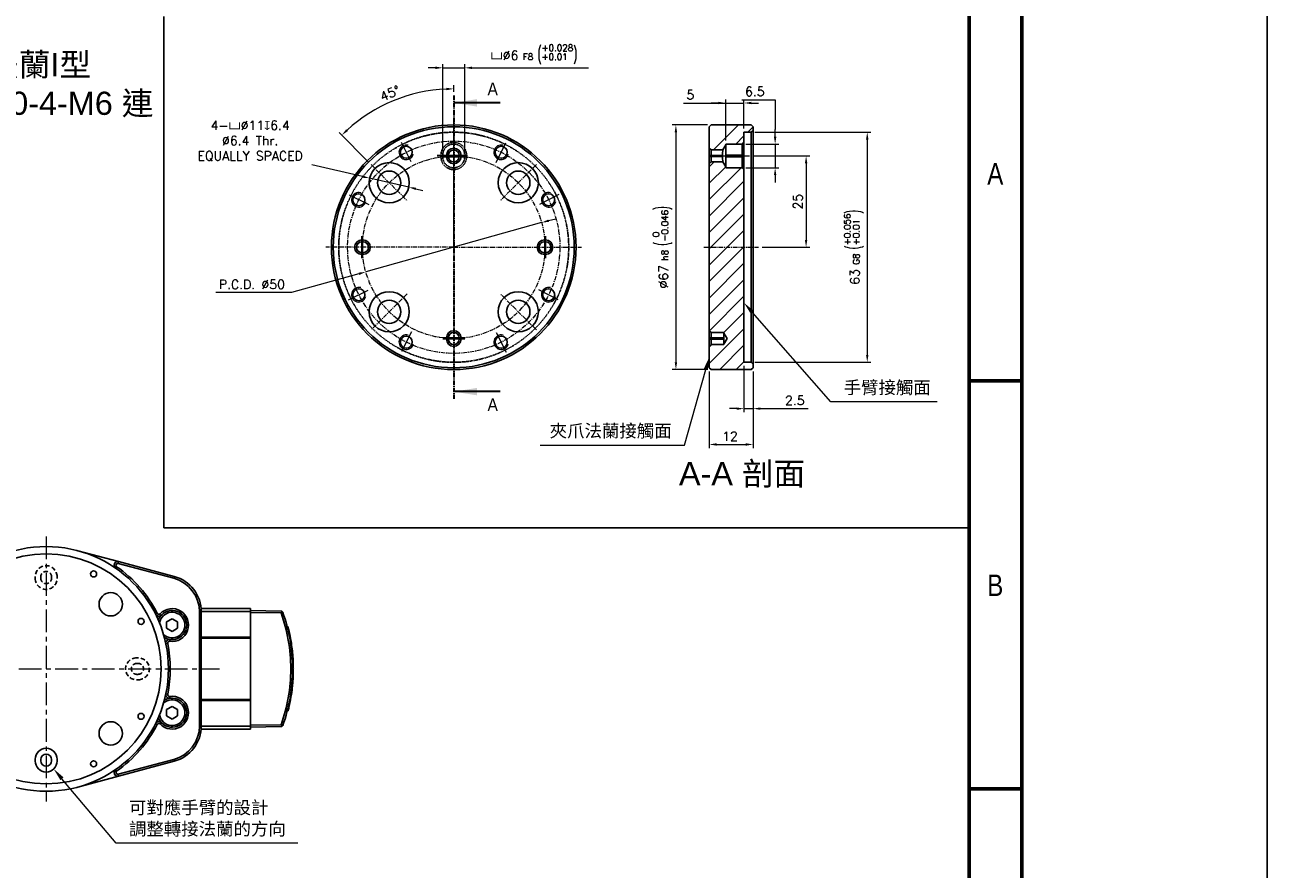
# Model space of a CAD drawing. Header units: inches. Extents: x 0 to 5766, y -2164 to 1330.
# Tile 160 of 217: x 4324 to 4664, y -442 to -211. Entities that reach past the tile are written whole.
import ezdxf
from ezdxf.enums import TextEntityAlignment as Align

# ---------------------------------------------------------------- set-up
doc = ezdxf.new("R2010")
doc.units = ezdxf.units.IN
doc.header["$MEASUREMENT"] = 0
for name, pattern in [('AM_ISO08W050x2', [9, 6, -0.75, 1.5, -0.75]), ('CENTER', [2, 1.25, -0.25, 0.25, -0.25]), ('HIDDEN', [0.375, 0.25, -0.125])]:
    doc.linetypes.add(name, pattern=pattern)
for name, color, linetype, lineweight in [('AM_5', 3, 'Continuous', 15), ('AM_7', 4, 'CENTER', 15), ('可見 (ISO)', 7, 'Continuous', 25), ('窄部可見 (ISO)', 7, 'Continuous', 25)]:
    doc.layers.add(name, color=color, linetype=linetype, lineweight=lineweight)
doc.layers.add('BORDER', color=7, linetype='Continuous')
doc.styles.add('SEACAD_arial_ttf', font='arial.ttf', dxfattribs={"height": 0.2})
doc.styles.add('SLDTEXTSTYLE0', font='GOTHIC.TTF', dxfattribs={"width": 0.913})
doc.styles.get("Standard").update_dxf_attribs({"font": 'arial.ttf'})
doc.styles.add('尺寸標註', font='romans.shx', dxfattribs={"bigfont": 'CHINESET.SHX'})
doc.dimstyles.new('複本 CNS2-1$0', dxfattribs={"dimtxt": 2.5, "dimasz": 2, "dimexe": 1, "dimexo": 1, "dimgap": 1, "dimtad": 1, "dimtoh": 1, "dimdsep": 46, "dimtxsty": '尺寸標註', "dimcen": 0, "dimclrd": 2, "dimclre": 2, "dimclrt": 3, "dimadec": 0, "dimazin": 2, "dimtp": 0.1, "dimtm": 0.1, "dimtfac": 0.71, "dimtmove": 0, "dimatfit": 0, "dimfxl": 0, "dimlwd": 13, "dimlwe": 13, "dimarcsym": 0})
doc.dimstyles.new('複本 CNS2-1$2', dxfattribs={"dimtxt": 2.5, "dimasz": 2, "dimexe": 1, "dimexo": 1, "dimgap": 1, "dimtad": 1, "dimtoh": 1, "dimdsep": 46, "dimtxsty": '尺寸標註', "dimcen": 0, "dimclrd": 2, "dimclre": 2, "dimclrt": 3, "dimadec": 0, "dimazin": 2, "dimtp": 0.1, "dimtm": 0.1, "dimtfac": 0.71, "dimtmove": 0, "dimatfit": 0, "dimfxl": 0, "dimlwd": 13, "dimlwe": 13, "dimarcsym": 0})
doc.dimstyles.new('複本 CNS2-1$3', dxfattribs={"dimtxt": 2.5, "dimasz": 2, "dimexe": 1, "dimexo": 1, "dimgap": 1, "dimtad": 1, "dimtoh": 1, "dimdsep": 46, "dimtxsty": '尺寸標註', "dimcen": 0, "dimclrd": 2, "dimclre": 2, "dimclrt": 3, "dimadec": 0, "dimazin": 2, "dimtp": 0.1, "dimtm": 0.1, "dimtfac": 0.71, "dimtmove": 0, "dimatfit": 0, "dimfxl": 0, "dimlwd": 13, "dimlwe": 13, "dimarcsym": 0})

# ---------------------------------------------------------------- blocks, each defined once
blk = doc.blocks.new('A4橫')
at = {"layer": 'BORDER', "color": 123, "linetype": 'Continuous', "lineweight": 60, "ltscale": 25.4}
for p, q in [((4924.32, 1170.89), (4924.32, 1453.75)), ((4917.11, 1446.54), (4917.11, 1170.89)), ((4924.32, 1372.83), (4917.11, 1372.83)), ((4924.32, 1316.96), (4917.11, 1316.96))]:
    blk.add_line(p, q, dxfattribs=at)
at = {"layer": 'BORDER', "color": 60, "linetype": 'Continuous', "ltscale": 25.4, "style": 'SEACAD_arial_ttf', "width": 0.8}
for s, p in [('A', (4919.6, 1402.64)), ('B', (4919.6, 1346.29))]:
    blk.add_text(s, height=2.94, dxfattribs=at).set_placement(p, align=Align.TOP_LEFT)
blk = doc.blocks.new('*D411')
at = {"layer": 'AM_5', "color": 2, "lineweight": 13}
for p, q in [((4416.11, -252.28), (4402.24, -249.1)), ((4428.78, -255.19), (4418.06, -252.73)), ((4430.73, -255.64), (4432.68, -256.09))]:
    blk.add_line(p, q, dxfattribs=at)
at = {"layer": 'AM_5', "color": 2}
for points in [[(4416.19, -251.96), (4416.04, -252.61), (4418.06, -252.73)], [(4430.81, -255.31), (4430.66, -255.96), (4428.78, -255.19)]]:
    blk.add_solid(points, dxfattribs=at)
at = {"layer": 'Defpoints', "color": 0}
for p in [(4418.06, -252.73), (4428.78, -255.19)]:
    blk.add_point(p, dxfattribs=at)
at = {"layer": 'AM_5', "color": 3, "insert": (4385.35, -242.56), "char_height": 2.5, "attachment_point": 5, "style": '尺寸標註'}
blk.add_mtext('4-{\\Famgdt|c136;v}∅11{\\Famgdt|c136;x}6.4\\P∅6.4 Thr.\\PEQUALLY SPACED', dxfattribs=at)
blk = doc.blocks.new('*D412')
at = {"layer": 'AM_5', "color": 2, "lineweight": 13}
for p, q in [((4465.17, -264.9), (4417.02, -278.38)), ((4467.1, -264.36), (4469.03, -263.82)), ((4415.1, -278.92), (4396.7, -284.07)), ((4396.7, -284.07), (4375.94, -284.07))]:
    blk.add_line(p, q, dxfattribs=at)
at = {"layer": 'AM_5', "color": 2}
for points in [[(4467.01, -264.04), (4467.19, -264.68), (4465.17, -264.9)], [(4415.01, -278.59), (4415.19, -279.24), (4417.02, -278.38)]]:
    blk.add_solid(points, dxfattribs=at)
at = {"layer": 'Defpoints', "color": 0}
for p in [(4465.17, -264.9), (4417.02, -278.38)]:
    blk.add_point(p, dxfattribs=at)
at = {"layer": 'AM_5', "color": 3, "insert": (4385.82, -281.82), "char_height": 2.5, "attachment_point": 5, "style": '尺寸標註'}
blk.add_mtext('P.C.D. ∅50', dxfattribs=at)
blk = doc.blocks.new('*D413')
at = {"layer": 'AM_5', "color": 2, "lineweight": 13}
for p, q in [((4441.1, -229.1), (4441.1, -227.26)), ((4417.77, -248.3), (4409.72, -240.26))]:
    blk.add_line(p, q, dxfattribs=at)
blk.add_arc((4441.1, -271.64), 43.38, 92.6419, 132.3581, dxfattribs=at)
at = {"layer": 'AM_5', "color": 2}
for points in [[(4439.09, -227.97), (4439.11, -228.64), (4441.1, -228.26)], [(4412.1, -239.83), (4411.64, -239.34), (4410.43, -240.97)]]:
    blk.add_solid(points, dxfattribs=at)
at = {"layer": 'Defpoints', "color": 0}
for p in [(4429.87, -229.74), (4441.1, -230.1), (4418.47, -249.01), (4428.37, -258.91), (4441.1, -313.18)]:
    blk.add_point(p, dxfattribs=at)
at = {"layer": 'AM_5', "color": 3, "insert": (4423.64, -229.48), "char_height": 2.5, "attachment_point": 5, "rotation": 22.5, "style": '尺寸標註'}
blk.add_mtext('45°', dxfattribs=at)
blk = doc.blocks.new('*D414')
at = {"layer": 'AM_5', "color": 2, "lineweight": 13}
for p, q in [((4510.6, -238.14), (4500.95, -238.14)), ((4501.95, -240.14), (4501.95, -303.14)), ((4510.6, -305.14), (4500.95, -305.14))]:
    blk.add_line(p, q, dxfattribs=at)
at = {"layer": 'AM_5', "color": 2}
for points in [[(4501.62, -240.14), (4502.28, -240.14), (4501.95, -238.14)], [(4501.62, -303.14), (4502.28, -303.14), (4501.95, -305.14)]]:
    blk.add_solid(points, dxfattribs=at)
at = {"layer": 'Defpoints', "color": 0}
for p in [(4511.6, -238.14), (4501.95, -305.14), (4511.6, -305.14)]:
    blk.add_point(p, dxfattribs=at)
at = {"layer": 'AM_5', "color": 3, "insert": (4498.28, -271.64), "char_height": 2.5, "attachment_point": 5, "rotation": 90, "style": '尺寸標註'}
blk.add_mtext('%%C67{}{\\H0.7x;\\C3; h8 {\\H2x;\\W0.5;(}\\S 0^ -0.046;{\\H2x;\\W0.5;)}}', dxfattribs=at)
blk = doc.blocks.new('*D415')
at = {"layer": 'AM_5', "color": 2, "lineweight": 13}
for p, q in [((4523.1, -246.64), (4538.61, -246.64)), ((4537.61, -248.64), (4537.61, -269.64)), ((4525.6, -271.64), (4538.61, -271.64))]:
    blk.add_line(p, q, dxfattribs=at)
at = {"layer": 'AM_5', "color": 2}
for points in [[(4537.28, -248.64), (4537.94, -248.64), (4537.61, -246.64)], [(4537.28, -269.64), (4537.94, -269.64), (4537.61, -271.64)]]:
    blk.add_solid(points, dxfattribs=at)
at = {"layer": 'Defpoints', "color": 0}
for p in [(4522.1, -246.64), (4524.6, -271.64), (4537.61, -271.64)]:
    blk.add_point(p, dxfattribs=at)
at = {"layer": 'AM_5', "color": 3, "insert": (4535.36, -259.14), "char_height": 2.5, "attachment_point": 5, "rotation": 90, "style": '尺寸標註'}
blk.add_mtext('25', dxfattribs=at)
blk = doc.blocks.new('*D416')
at = {"layer": 'AM_5', "color": 2, "lineweight": 13}
for p, q in [((4520.01, -231.23), (4529.13, -231.23)), ((4529.13, -231.23), (4529.13, -239.39)), ((4529.13, -241.39), (4529.13, -239.39)), ((4521.1, -243.39), (4530.13, -243.39)), ((4529.13, -243.39), (4529.13, -249.89)), ((4521.1, -249.89), (4530.13, -249.89)), ((4529.13, -251.89), (4529.13, -253.89))]:
    blk.add_line(p, q, dxfattribs=at)
at = {"layer": 'AM_5', "color": 2}
for points in [[(4528.8, -241.39), (4529.46, -241.39), (4529.13, -243.39)], [(4528.8, -251.89), (4529.46, -251.89), (4529.13, -249.89)]]:
    blk.add_solid(points, dxfattribs=at)
at = {"layer": 'Defpoints', "color": 0}
for p in [(4520.1, -243.39), (4520.1, -249.89), (4529.13, -249.89)]:
    blk.add_point(p, dxfattribs=at)
at = {"layer": 'AM_5', "color": 3, "insert": (4523.57, -228.98), "char_height": 2.5, "attachment_point": 5, "style": '尺寸標註'}
blk.add_mtext('6.5', dxfattribs=at)
blk = doc.blocks.new('*D417')
at = {"layer": 'AM_5', "color": 2, "lineweight": 13}
for p, q in [((4523.6, -240.14), (4555.36, -240.14)), ((4554.36, -242.14), (4554.36, -301.14)), ((4523.6, -303.14), (4555.36, -303.14))]:
    blk.add_line(p, q, dxfattribs=at)
at = {"layer": 'AM_5', "color": 2}
for points in [[(4554.03, -242.14), (4554.69, -242.14), (4554.36, -240.14)], [(4554.03, -301.14), (4554.69, -301.14), (4554.36, -303.14)]]:
    blk.add_solid(points, dxfattribs=at)
at = {"layer": 'Defpoints', "color": 0}
for p in [(4522.6, -240.14), (4522.6, -303.14), (4554.36, -303.14)]:
    blk.add_point(p, dxfattribs=at)
at = {"layer": 'AM_5', "color": 3, "insert": (4550.69, -271.64), "char_height": 2.5, "attachment_point": 5, "rotation": 90, "style": '尺寸標註'}
blk.add_mtext('63{}{\\H0.7x;\\C3; G8 {\\H2x;\\W0.5;(}\\S+0.056^ +0.01;{\\H2x;\\W0.5;)}}', dxfattribs=at)
blk = doc.blocks.new('*D418')
at = {"layer": 'AM_5', "color": 2, "lineweight": 13}
for p, q in [((4515.6, -242.39), (4515.6, -231.14)), ((4520.6, -239.14), (4520.6, -231.14)), ((4504.07, -232.14), (4515.6, -232.14)), ((4513.6, -232.14), (4511.6, -232.14)), ((4515.6, -232.14), (4520.6, -232.14)), ((4515.6, -232.14), (4520.6, -232.14)), ((4522.6, -232.14), (4524.6, -232.14))]:
    blk.add_line(p, q, dxfattribs=at)
at = {"layer": 'AM_5', "color": 2}
for points in [[(4513.6, -231.81), (4513.6, -232.47), (4515.6, -232.14)], [(4522.6, -231.81), (4522.6, -232.47), (4520.6, -232.14)]]:
    blk.add_solid(points, dxfattribs=at)
at = {"layer": 'Defpoints', "color": 0}
for p in [(4520.6, -232.14), (4520.6, -240.14), (4515.6, -243.39)]:
    blk.add_point(p, dxfattribs=at)
at = {"layer": 'AM_5', "color": 3, "insert": (4505.91, -229.89), "char_height": 2.5, "attachment_point": 5, "style": '尺寸標註'}
blk.add_mtext('5', dxfattribs=at)
blk = doc.blocks.new('*D419')
at = {"layer": 'AM_5', "color": 2, "lineweight": 13}
for p, q in [((4520.6, -304.14), (4520.6, -316.84)), ((4523.1, -305.64), (4523.1, -316.84)), ((4518.6, -315.84), (4516.6, -315.84)), ((4520.6, -315.84), (4523.1, -315.84)), ((4525.1, -315.84), (4538.15, -315.84))]:
    blk.add_line(p, q, dxfattribs=at)
at = {"layer": 'AM_5', "color": 2}
for points in [[(4518.6, -315.51), (4518.6, -316.17), (4520.6, -315.84)], [(4525.1, -315.51), (4525.1, -316.17), (4523.1, -315.84)]]:
    blk.add_solid(points, dxfattribs=at)
at = {"layer": 'Defpoints', "color": 0}
for p in [(4520.6, -303.14), (4523.1, -304.64), (4523.1, -315.84)]:
    blk.add_point(p, dxfattribs=at)
at = {"layer": 'AM_5', "color": 3, "insert": (4534.53, -313.59), "char_height": 2.5, "attachment_point": 5, "style": '尺寸標註'}
blk.add_mtext('2.5', dxfattribs=at)
blk = doc.blocks.new('*D420')
at = {"layer": 'AM_5', "color": 2, "lineweight": 13}
for p, q in [((4511.1, -305.64), (4511.1, -326.65)), ((4523.1, -305.64), (4523.1, -326.65)), ((4513.1, -325.65), (4521.1, -325.65))]:
    blk.add_line(p, q, dxfattribs=at)
at = {"layer": 'AM_5', "color": 2}
for points in [[(4513.1, -325.31), (4513.1, -325.98), (4511.1, -325.65)], [(4521.1, -325.31), (4521.1, -325.98), (4523.1, -325.65)]]:
    blk.add_solid(points, dxfattribs=at)
at = {"layer": 'Defpoints', "color": 0}
for p in [(4511.1, -304.64), (4523.1, -304.64), (4523.1, -325.65)]:
    blk.add_point(p, dxfattribs=at)
at = {"layer": 'AM_5', "color": 3, "insert": (4516.78, -323.4), "char_height": 2.5, "attachment_point": 5, "style": '尺寸標註'}
blk.add_mtext('12', dxfattribs=at)
blk = doc.blocks.new('*D421')
at = {"layer": 'AM_5', "color": 2, "lineweight": 13}
for p, q in [((4436.1, -222.5), (4434.1, -222.5)), ((4438.1, -245.39), (4438.1, -221.5)), ((4438.1, -222.5), (4444.1, -222.5)), ((4444.1, -245.39), (4444.1, -221.5)), ((4446.1, -222.5), (4477.98, -222.5))]:
    blk.add_line(p, q, dxfattribs=at)
at = {"layer": 'AM_5', "color": 2}
for points in [[(4436.1, -222.17), (4436.1, -222.84), (4438.1, -222.5)], [(4446.1, -222.17), (4446.1, -222.84), (4444.1, -222.5)]]:
    blk.add_solid(points, dxfattribs=at)
at = {"layer": 'Defpoints', "color": 0}
for p in [(4444.1, -222.5), (4438.1, -246.39), (4444.1, -246.39)]:
    blk.add_point(p, dxfattribs=at)
at = {"layer": 'AM_5', "color": 3, "insert": (4463.04, -218.84), "char_height": 2.5, "attachment_point": 5, "style": '尺寸標註'}
blk.add_mtext('{\\Famgdt|c136;v}%%C6{}{\\H0.7x;\\C3; F8 {\\H2x;\\W0.5;(}\\S+0.028^ +0.01;{\\H2x;\\W0.5;)}}', dxfattribs=at)
blk = doc.blocks.new('*S379')
at = {"layer": 'AM_5', "color": 7}
for p, q in [((10400.81, -301.9), (10379.33, -277.42)), ((10429.97, -301.9), (10400.81, -301.9))]:
    blk.add_line(p, q, dxfattribs=at)
at = {"layer": 'AM_5', "color": 7, "linetype": 'Continuous'}
blk.add_trace([(10379.77, -277.04), (10378.89, -277.81), (10377.02, -274.79)], dxfattribs=at)
at = {"layer": 'AM_5', "color": 2, "insert": (10404.31, -300.15), "char_height": 3.5, "attachment_point": 7}
blk.add_mtext('{\\fPMingLiU|b0|i0|c136|p18;手臂接觸面}', dxfattribs=at)
blk = doc.blocks.new('*S380')
at = {"layer": 'AM_5', "color": 7}
for p, q in [((10360.71, -313.73), (10366.57, -293.01)), ((10321.17, -313.73), (10360.71, -313.73))]:
    blk.add_line(p, q, dxfattribs=at)
at = {"layer": 'AM_5', "color": 7, "linetype": 'Continuous'}
blk.add_trace([(10367.13, -293.17), (10366.01, -292.85), (10367.52, -289.64)], dxfattribs=at)
at = {"layer": 'AM_5', "color": 2, "insert": (10357.21, -311.98), "char_height": 3.5, "attachment_point": 9}
blk.add_mtext('{\\fPMingLiU|b0|i0|c136|p18;夾爪法蘭接觸面}', dxfattribs=at)
blk = doc.blocks.new('*S387')
at = {"layer": 'AM_5', "color": 7}
for p, q in [((10195.27, -416.75), (10180.42, -399.12)), ((10245, -416.75), (10195.27, -416.75))]:
    blk.add_line(p, q, dxfattribs=at)
at = {"layer": 'AM_5', "color": 7, "linetype": 'Continuous'}
blk.add_trace([(10180.87, -398.75), (10179.98, -399.5), (10178.17, -396.45)], dxfattribs=at)
at = {"layer": 'AM_5', "color": 2, "insert": (10198.77, -415), "char_height": 3.5, "attachment_point": 7}
blk.add_mtext('{\\fPMingLiU|b0|i0|c136|p18;可對應手臂的設計\\P調整轉接法蘭的方向}', dxfattribs=at)

msp = doc.modelspace()

# ---------------------------------------------------------------- hatches: boundary and pattern name
at = {"linetype": 'Continuous', "lineweight": 18}
h = msp.add_hatch(dxfattribs=at)
h.set_pattern_fill('ANSI34', color=3, style=0)
h.set_pattern_definition([(45, (4345.558, -357.84), (-13.4704, 13.4704), []), (45, (4350.048, -357.84), (-13.4704, 13.4704), []), (45, (4354.538, -357.84), (-13.4704, 13.4704), []), (45, (4359.028, -357.84), (-13.4704, 13.4704), [])])
h.paths.add_polyline_path([(4520.6, -242.889), (4520.6, -240.139), (4522.6, -240.139), (4523.1, -239.639), (4523.1, -238.639), (4522.6, -238.139), (4511.6, -238.139), (4511.1, -238.639), (4511.1, -244.489), (4511.6, -244.989), (4514.789, -244.989), (4515.6, -243.639), (4515.6, -243.389), (4520.1, -243.389)], flags=0)
h = msp.add_hatch(dxfattribs=at)
h.set_pattern_fill('ANSI31', color=3, style=0)
h.set_pattern_definition([(45, (1492.2416, -1858.5762), (-2.245064, 2.245064), [])])
h.paths.add_polyline_path([(4511.1, -304.639), (4511.6, -305.139), (4522.6, -305.139), (4523.1, -304.639), (4523.1, -303.639), (4522.6, -303.139), (4520.6, -303.139), (4520.6, -250.389), (4520.1, -249.889), (4515.6, -249.889), (4515.6, -249.639), (4514.789, -248.289), (4511.6, -248.289), (4511.1, -248.789), (4511.1, -294.489), (4511.6, -294.989), (4515.1, -294.989), (4515.1, -295.139), (4516.001, -296.639), (4515.1, -298.139), (4515.1, -298.289), (4511.6, -298.289), (4511.1, -298.789)], flags=0)

# ---------------------------------------------------------------- linework, layer by layer
at = {"color": 7}
for p, q in [((4361.736, -208.453), (4361.736, -348.453)), ((4361.736, -348.453), (4582.258, -348.453))]:
    msp.add_line(p, q, dxfattribs=at)
at = {"color": 7, "linetype": 'CENTER', "lineweight": 35}
msp.add_line((4441.1, -230.099), (4441.1, -313.179), dxfattribs=at)
at = {"color": 7, "linetype": 'Continuous', "lineweight": 35}
for p, q in [((4453.8, -232.099), (4441.1, -232.099)), ((4453.8, -311.179), (4441.1, -311.179))]:
    msp.add_line(p, q, dxfattribs=at)
at = {"color": 7, "linetype": 'Continuous', "lineweight": 25}
for p, q in [((4511.1, -238.639), (4511.6, -238.139)), ((4522.6, -238.139), (4511.6, -238.139)), ((4522.6, -238.139), (4523.1, -238.639)), ((4511.1, -244.489), (4511.1, -238.639)), ((4520.6, -240.139), (4522.6, -240.139)), ((4520.6, -240.139), (4520.6, -242.889)), ((4523.1, -239.639), (4522.6, -240.139)), ((4522.6, -303.139), (4522.6, -240.139)), ((4523.1, -239.639), (4523.1, -238.639)), ((4523.1, -239.639), (4523.1, -303.639)), ((4511.6, -244.989), (4511.1, -244.489)), ((4511.1, -246.489), (4511.1, -244.489)), ((4514.789, -244.989), (4515.6, -243.639)), ((4515.6, -243.389), (4520.1, -243.389)), ((4515.6, -243.389), (4515.6, -243.639)), ((4515.6, -246.639), (4515.6, -243.639)), ((4520.6, -242.889), (4520.1, -243.389)), ((4520.1, -246.389), (4520.1, -243.389)), ((4520.6, -242.889), (4520.6, -246.389)), ((4439.1, -246.789), (4439.1, -246.489)), ((4439.1, -246.489), (4439.6, -246.489)), ((4439.1, -246.789), (4439.6, -246.789)), ((4439.6, -246.489), (4439.6, -246.789)), ((4442.6, -246.789), (4442.6, -246.489)), ((4442.6, -246.489), (4443.1, -246.489)), ((4442.6, -246.789), (4443.1, -246.789)), ((4443.1, -246.489), (4443.1, -246.789)), ((4511.1, -246.489), (4511.6, -246.489)), ((4511.1, -246.789), (4511.1, -246.489)), ((4511.1, -246.789), (4511.6, -246.789)), ((4511.1, -248.789), (4511.1, -246.789)), ((4511.1, -248.789), (4511.6, -248.289)), ((4511.6, -244.989), (4511.6, -246.489)), ((4511.6, -244.989), (4514.789, -244.989)), ((4514.703, -246.489), (4511.6, -246.489)), ((4511.6, -246.489), (4511.6, -246.789)), ((4511.6, -246.789), (4511.6, -248.289)), ((4514.703, -246.789), (4511.6, -246.789)), ((4514.789, -248.289), (4511.6, -248.289)), ((4514.703, -246.489), (4514.703, -246.789)), ((4515.6, -249.639), (4514.789, -248.289)), ((4515.6, -246.389), (4520.1, -246.389)), ((4515.6, -249.639), (4515.6, -246.639)), ((4515.6, -246.889), (4520.1, -246.889)), ((4520.1, -246.389), (4520.6, -246.389)), ((4520.1, -246.889), (4520.1, -246.389)), ((4520.1, -246.889), (4520.6, -246.889)), ((4520.1, -249.889), (4520.1, -246.889)), ((4520.6, -246.389), (4520.6, -246.889)), ((4520.6, -246.889), (4520.6, -250.389)), ((4511.1, -294.489), (4511.1, -248.789)), ((4515.6, -249.639), (4515.6, -249.889)), ((4520.1, -249.889), (4515.6, -249.889)), ((4520.1, -249.889), (4520.6, -250.389)), ((4520.6, -250.389), (4520.6, -303.139)), ((4415.95, -269.639), (4416.25, -269.639)), ((4415.95, -270.139), (4415.95, -269.639)), ((4416.25, -270.139), (4415.95, -270.139)), ((4416.25, -270.139), (4416.25, -269.639)), ((4465.95, -269.639), (4465.95, -270.139)), ((4465.95, -269.639), (4466.25, -269.639)), ((4466.25, -270.139), (4465.95, -270.139)), ((4466.25, -269.639), (4466.25, -270.139)), ((4415.95, -273.639), (4415.95, -273.139)), ((4415.95, -273.139), (4416.25, -273.139)), ((4416.25, -273.639), (4415.95, -273.639)), ((4416.25, -273.639), (4416.25, -273.139)), ((4465.95, -273.139), (4465.95, -273.639)), ((4465.95, -273.139), (4466.25, -273.139)), ((4466.25, -273.639), (4465.95, -273.639)), ((4466.25, -273.139), (4466.25, -273.639)), ((4511.6, -294.989), (4511.1, -294.489)), ((4511.1, -296.489), (4511.1, -294.489)), ((4511.6, -294.989), (4515.1, -294.989)), ((4511.6, -294.989), (4511.6, -296.489)), ((4515.1, -295.139), (4515.1, -294.989)), ((4515.1, -295.139), (4516.001, -296.639)), ((4515.1, -295.139), (4515.1, -296.639)), ((4439.1, -296.789), (4439.1, -296.489)), ((4439.1, -296.489), (4439.6, -296.489)), ((4439.1, -296.789), (4439.6, -296.789)), ((4439.6, -296.489), (4439.6, -296.789)), ((4442.6, -296.789), (4442.6, -296.489)), ((4442.6, -296.489), (4443.1, -296.489)), ((4442.6, -296.789), (4443.1, -296.789)), ((4443.1, -296.489), (4443.1, -296.789)), ((4511.1, -296.489), (4511.6, -296.489)), ((4511.1, -296.789), (4511.1, -296.489)), ((4511.1, -296.789), (4511.6, -296.789)), ((4511.1, -298.789), (4511.1, -296.789)), ((4511.1, -298.789), (4511.6, -298.289)), ((4511.1, -304.639), (4511.1, -298.789)), ((4515.1, -296.489), (4511.6, -296.489)), ((4511.6, -296.489), (4511.6, -296.789)), ((4511.6, -296.789), (4511.6, -298.289)), ((4515.1, -296.789), (4511.6, -296.789)), ((4515.1, -298.289), (4511.6, -298.289)), ((4516.001, -296.639), (4515.1, -298.139)), ((4515.1, -296.639), (4515.1, -298.139)), ((4515.1, -298.289), (4515.1, -298.139)), ((4511.6, -305.139), (4511.1, -304.639)), ((4511.6, -305.139), (4522.6, -305.139)), ((4522.6, -303.139), (4520.6, -303.139)), ((4522.6, -303.139), (4523.1, -303.639)), ((4523.1, -304.639), (4522.6, -305.139)), ((4523.1, -304.639), (4523.1, -303.639)), ((4326.47, -411.848), (4326.47, -412.348)), ((4327.97, -412.248), (4327.97, -411.948)), ((4330.97, -411.948), (4330.97, -412.248)), ((4332.47, -412.348), (4332.47, -411.848))]:
    msp.add_line(p, q, dxfattribs=at)
at = {"color": 7, "linetype": 'HIDDEN', "ltscale": 0.25}
for p, q in [((4437.6, -246.889), (4437.6, -246.389)), ((4437.6, -246.389), (4438.1, -246.389)), ((4437.6, -246.889), (4438.1, -246.889)), ((4438.1, -246.389), (4438.1, -246.889)), ((4444.1, -246.889), (4444.1, -246.389)), ((4444.1, -246.389), (4444.6, -246.389)), ((4444.1, -246.889), (4444.6, -246.889)), ((4444.6, -246.389), (4444.6, -246.889))]:
    msp.add_line(p, q, dxfattribs=at)
at = {"color": 1, "linetype": 'HIDDEN', "lineweight": 25, "ltscale": 5}
for p, q in [((4326.47, -361.848), (4326.47, -362.348)), ((4327.97, -362.248), (4327.97, -361.948)), ((4330.97, -361.948), (4330.97, -362.248)), ((4332.47, -362.348), (4332.47, -361.848)), ((4354.72, -384.098), (4354.22, -384.098)), ((4354.32, -385.598), (4354.62, -385.598)), ((4354.22, -390.098), (4354.72, -390.098)), ((4354.62, -388.598), (4354.32, -388.598))]:
    msp.add_line(p, q, dxfattribs=at)
at = {"color": 4}
msp.add_lwpolyline([(4143.887, 611.783), (4663.887, 611.783), (4663.887, -2164.217), (4143.887, -2164.217)], close=True, dxfattribs=at)
at = {"color": 7, "linetype": 'Continuous', "lineweight": 25}
for centre, radius in [((4441.1, -271.639), 33.5), ((4441.1, -271.639), 33), ((4428.1, -245.639), 1.65), ((4454.1, -245.639), 1.65), ((4423.422, -253.961), 5.5), ((4423.422, -253.961), 3.2), ((4458.778, -253.961), 5.5), ((4458.778, -253.961), 3.2), ((4415.1, -258.639), 1.65), ((4467.1, -258.639), 1.65), ((4415.1, -284.639), 1.65), ((4423.422, -289.317), 5.5), ((4458.778, -289.317), 5.5), ((4467.1, -284.639), 1.65), ((4423.422, -289.317), 3.2), ((4458.778, -289.317), 3.2), ((4428.1, -297.639), 1.65), ((4454.1, -297.639), 1.65)]:
    msp.add_circle(centre, radius, dxfattribs=at)
at = {"color": 7, "linetype": 'HIDDEN', "ltscale": 0.25}
msp.add_circle((4441.1, -271.639), 31.5, dxfattribs=at)
at = {"color": 3, "linetype": 'Continuous', "lineweight": 18}
for centre in [(4428.1, -245.639), (4454.1, -245.639), (4415.1, -258.639), (4467.1, -258.639), (4415.1, -284.639), (4467.1, -284.639), (4428.1, -297.639), (4454.1, -297.639)]:
    msp.add_arc(centre, 2, 75, 345, dxfattribs=at)
at = {"color": 7, "linetype": 'HIDDEN', "ltscale": 0.25}
for centre, radius, start, end in [((4441.1, -246.389), 3.5, 0, 180), ((4441.1, -246.389), 3, 0, 180), ((4441.1, -246.889), 3.5, 180, 0), ((4441.1, -246.889), 3, 180, 0)]:
    msp.add_arc(centre, radius, start, end, dxfattribs=at)
at = {"color": 7, "linetype": 'Continuous', "lineweight": 25}
for centre, radius, start, end in [((4441.1, -246.489), 2, 0, 180), ((4441.1, -246.789), 2, 180, 0), ((4441.1, -246.489), 1.5, 0, 180), ((4441.1, -246.789), 1.5, 180, 0), ((4220.04, -228.914), 295.187, 356.58676, 356.87839), ((4216.922, -264.541), 298.31, 3.12314, 3.41171), ((4415.95, -271.639), 2, 90, 270), ((4415.95, -271.639), 1.5, 90, 270), ((4416.25, -271.639), 2, 270, 90), ((4416.25, -271.639), 1.5, 270, 90), ((4465.95, -271.639), 2, 90, 270), ((4465.95, -271.639), 1.5, 90, 270), ((4466.25, -271.639), 2, 270, 90), ((4466.25, -271.639), 1.5, 270, 90), ((4441.1, -296.489), 2, 0, 180), ((4441.1, -296.489), 1.5, 0, 180), ((4441.1, -296.789), 2, 180, 0), ((4441.1, -296.789), 1.5, 180, 0), ((4329.47, -411.848), 3, 0, 180), ((4329.47, -411.948), 1.5, 0, 180), ((4329.47, -412.348), 3, 180, 0), ((4329.47, -412.248), 1.5, 180, 0)]:
    msp.add_arc(centre, radius, start, end, dxfattribs=at)
at = {"color": 1, "linetype": 'HIDDEN', "lineweight": 25, "ltscale": 5}
for centre, radius, start, end in [((4329.47, -361.848), 3, 0, 180), ((4329.47, -361.948), 1.5, 0, 180), ((4329.47, -362.348), 3, 180, 0), ((4329.47, -362.248), 1.5, 180, 0), ((4354.22, -387.098), 3, 90, 270), ((4354.72, -387.098), 3, 270, 90), ((4354.32, -387.098), 1.5, 90, 270), ((4354.62, -387.098), 1.5, 270, 90)]:
    msp.add_arc(centre, radius, start, end, dxfattribs=at)
at = {"color": 7, "linetype": 'Continuous', "lineweight": 35}
for points in [[(4441.1, -232.099), (4447.45, -233.115), (4447.45, -231.083)], [(4441.1, -311.179), (4447.45, -312.195), (4447.45, -310.163)]]:
    msp.add_solid(points, dxfattribs=at)
at = {"layer": 'AM_7'}
for p, q in [((4441.1, -271.639), (4441.1, -236.639)), ((4418.472, -249.011), (4428.372, -258.911)), ((4463.727, -249.011), (4453.828, -258.911)), ((4441.1, -271.639), (4406.1, -271.639)), ((4441.1, -271.639), (4476.1, -271.639)), ((4441.1, -271.639), (4441.1, -306.639)), ((4509.6, -271.639), (4524.6, -271.639)), ((4428.372, -284.367), (4418.472, -294.266)), ((4463.727, -294.266), (4453.828, -284.367))]:
    msp.add_line(p, q, dxfattribs=at)
at = {"layer": 'AM_7', "linetype": 'AM_ISO08W050x2'}
for p, q in [((4426.691, -242.821), (4429.509, -248.456)), ((4452.691, -248.456), (4455.509, -242.821)), ((4436.6, -246.389), (4445.6, -246.389)), ((4436.6, -246.889), (4445.6, -246.889)), ((4438.1, -246.489), (4444.1, -246.489)), ((4438.1, -246.789), (4444.1, -246.789)), ((4514.1, -246.639), (4522.1, -246.639)), ((4417.917, -260.048), (4412.282, -257.23)), ((4469.917, -257.23), (4464.282, -260.048)), ((4415.95, -274.639), (4415.95, -268.639)), ((4416.25, -274.639), (4416.25, -268.639)), ((4465.95, -268.639), (4465.95, -274.639)), ((4466.25, -268.639), (4466.25, -274.639)), ((4412.282, -286.048), (4417.917, -283.23)), ((4464.282, -283.23), (4469.917, -286.048)), ((4429.509, -294.821), (4426.691, -300.456)), ((4455.509, -300.456), (4452.691, -294.821)), ((4444.1, -296.489), (4438.1, -296.489)), ((4444.1, -296.789), (4438.1, -296.789))]:
    msp.add_line(p, q, dxfattribs=at)
at = {"layer": 'AM_7', "ltscale": 5}
for p, q in [((4329.47, -350.817), (4329.47, -423.379)), ((4281.97, -387.098), (4376.97, -387.098))]:
    msp.add_line(p, q, dxfattribs=at)
at = {"layer": 'AM_7'}
for radius in [29.069, 25]:
    msp.add_circle((4441.1, -271.639), radius, dxfattribs=at)
at = {"layer": '可見 (ISO)'}
for p, q in [((4349.322, -357.736), (4338.14, -354.74)), ((4349.192, -358.219), (4364.428, -362.301)), ((4364.558, -361.818), (4349.322, -357.736)), ((4371.931, -370.598), (4385.47, -370.598)), ((4385.47, -371.42), (4385.47, -370.598)), ((4362.47, -374.232), (4363.97, -373.366)), ((4362.47, -375.964), (4362.47, -374.232)), ((4363.97, -373.366), (4365.47, -374.232)), ((4365.47, -374.232), (4365.47, -375.964)), ((4371.47, -371.477), (4371.47, -402.719)), ((4371.97, -371.42), (4385.47, -371.42)), ((4371.97, -402.719), (4371.97, -371.477)), ((4385.47, -371.148), (4393.812, -371.294)), ((4385.47, -378.42), (4385.47, -371.42)), ((4393.812, -371.794), (4385.47, -371.648)), ((4363.97, -376.83), (4362.47, -375.964)), ((4365.47, -375.964), (4363.97, -376.83)), ((4395.504, -375.611), (4395.712, -375.615)), ((4395.714, -375.624), (4395.507, -375.621)), ((4395.745, -376.583), (4395.95, -376.583)), ((4371.97, -378.42), (4385.47, -378.42)), ((4371.97, -378.72), (4385.47, -378.72)), ((4385.47, -378.72), (4385.47, -378.42)), ((4385.47, -395.476), (4385.47, -378.72)), ((4396.347, -379.574), (4396.549, -379.574)), ((4396.502, -380.574), (4396.705, -380.582)), ((4396.759, -382.711), (4396.96, -382.709)), ((4396.879, -384.222), (4397.08, -384.224)), ((4396.897, -384.517), (4397.097, -384.52)), ((4396.966, -386.548), (4397.166, -386.544)), ((4397.167, -386.615), (4396.967, -386.611)), ((4396.967, -387.549), (4397.168, -387.549)), ((4396.84, -390.539), (4397.041, -390.539)), ((4396.694, -392.115), (4396.894, -392.12)), ((4396.709, -391.976), (4396.91, -391.972)), ((4362.47, -398.232), (4363.97, -397.366)), ((4363.97, -397.366), (4365.47, -398.232)), ((4371.97, -395.476), (4385.47, -395.476)), ((4371.97, -395.776), (4385.47, -395.776)), ((4385.47, -395.776), (4385.47, -395.476)), ((4385.47, -402.776), (4385.47, -395.776)), ((4395.771, -397.502), (4395.977, -397.499)), ((4362.47, -399.964), (4362.47, -398.232)), ((4363.97, -400.83), (4362.47, -399.964)), ((4365.47, -399.964), (4363.97, -400.83)), ((4365.47, -398.232), (4365.47, -399.964)), ((4395.504, -398.585), (4395.712, -398.581)), ((4395.609, -398.172), (4395.817, -398.167)), ((4371.931, -403.598), (4385.47, -403.598)), ((4371.97, -402.776), (4385.47, -402.776)), ((4385.47, -402.548), (4393.812, -402.402)), ((4385.47, -403.598), (4385.47, -402.776)), ((4393.812, -402.902), (4385.47, -403.048)), ((4364.428, -411.895), (4349.192, -415.978)), ((4349.322, -416.461), (4364.558, -412.378)), ((4338.14, -419.457), (4349.322, -416.461))]:
    msp.add_line(p, q, dxfattribs=at)
for centre, radius in [((4329.47, -387.098), 33.5), ((4329.47, -387.098), 31.5), ((4342.47, -361.098), 0.818), ((4347.147, -369.42), 3.2), ((4355.47, -374.098), 0.818), ((4355.47, -400.098), 0.818), ((4347.147, -404.776), 3.2), ((4342.47, -413.098), 0.818)]:
    msp.add_circle(centre, radius, dxfattribs=at)
for centre, radius, start, end in [((4349.063, -358.702), 1, 75, 235.39514), ((4349.063, -358.702), 0.5, 75, 235.39514), ((4329.47, -387.098), 34, 26.56094, 55.39514), ((4361.97, -371.477), 9.5, 0, 75), ((4361.97, -371.477), 10, 0, 75), ((4363.97, -375.098), 4.5, 261.6197, 136.73832), ((4360.329, -371.671), 1, 206.56094, 316.73832), ((4360.329, -371.671), 0.5, 206.56094, 316.73832), ((4363.97, -375.098), 4, 136.73832, 160.46124), ((4363.97, -375.098), 3.5, 227.89254, 170.46548), ((4363.97, -375.098), 4, 261.6197, 136.73832), ((4393.803, -371.794), 0.5, 39.46886, 89), ((4351.22, -387.098), 45.95, 14.4598, 14.47177), ((4363.97, -375.098), 4, 237.89678, 261.6197), ((4363.241, -380.045), 1, 81.6197, 191.79707), ((4363.241, -380.045), 0.5, 81.6197, 191.79707), ((4329.47, -387.098), 34, 348.20293, 11.79707), ((4363.97, -399.098), 4.5, 223.26168, 98.3803), ((4363.241, -394.151), 1, 168.20293, 278.3803), ((4363.241, -394.151), 0.5, 168.20293, 278.3803), ((4363.97, -399.098), 3.5, 189.53452, 132.10746), ((4363.97, -399.098), 4, 223.26168, 98.3803), ((4363.97, -399.098), 4, 98.3803, 122.10322), ((4363.97, -399.098), 4, 199.53876, 223.26168), ((4351.22, -387.098), 45.95, 345.52823, 346.06084), ((4329.47, -387.098), 34, 304.60486, 333.43906), ((4360.329, -402.525), 1, 43.26168, 153.43906), ((4360.329, -402.525), 0.5, 43.26168, 153.43906), ((4361.97, -402.719), 9.5, 285, 0), ((4361.97, -402.719), 10, 285, 0), ((4393.803, -402.403), 0.5, 271, 320.52806), ((4349.063, -415.495), 1, 124.60486, 285), ((4349.063, -415.495), 0.5, 124.60486, 285)]:
    msp.add_arc(centre, radius, start, end, dxfattribs=at)
for centre, major_axis, ratio, start_param, end_param in [((4393.802, -371.794), (-0.478, -0.15), 0.9986424, 3.1817623, 3.5251647), ((4351.233, -387.098), (0, -45.944), 0.9998477, 1.7722218, 1.8017079), ((4351.233, -387.098), (0, -45.944), 0.9998477, 1.7353107, 1.801708), ((4351.233, -387.098), (0, -45.944), 0.9998477, 1.7644296, 1.7659153), ((4351.233, -387.098), (0, -45.944), 0.9998477, 1.7589711, 1.761781), ((4351.233, -387.098), (0, -45.943), 0.9998477, 1.6664694, 1.713111), ((4351.233, -387.098), (0, -45.943), 0.9998477, 1.6882105, 1.6898148), ((4351.233, -387.098), (0, -45.943), 0.9998477, 1.6833837, 1.6857225), ((4276.432, -388.75), (120.726, 2.675), 0.6159183, 0.0249058, 0.0453165), ((2390.679, -352.461), (2006.483, -35.428), 0.1506609, 0.0111376, 0.0121146), ((4351.234, -387.098), (0, -45.943), 0.9998477, 1.4958401, 1.5609811), ((4351.234, -387.098), (0, -45.943), 0.9998477, 1.5828526, 1.6269449), ((4351.234, -387.098), (0, -45.943), 0.9998477, 1.5962299, 1.6269449), ((3907.187, -395.24), (489.975, 8.984), 0.3062052, 6.2807906, 6.2812624), ((4351.234, -387.098), (0, -45.943), 0.9998477, 1.4958401, 1.5131523), ((4351.233, -387.098), (0, -45.944), 0.9998477, 1.3424227, 1.4612688), ((3918.595, -395.125), (478.564, 8.775), 0.3062052, 6.243844, 6.2448493), ((3955.171, -395.027), (441.939, 8.11), 0.3084863, 6.2007732, 6.2056631), ((4351.233, -387.098), (0, -45.944), 0.9998477, 1.3524039, 1.3550041), ((4351.233, -387.098), (0, -45.944), 0.9998477, 1.3577369, 1.3601361), ((4351.233, -387.098), (0, -45.944), 0.9998477, 1.3577369, 1.3601361), ((4351.233, -387.098), (0, -45.944), 0.9998477, 1.3671828, 1.3691081), ((4351.233, -387.098), (0, -45.944), 0.9998477, 1.3671829, 1.3674008), ((4393.802, -402.402), (0.478, -0.15), 0.9986431, 5.8995897, 6.2430459)]:
    msp.add_ellipse(centre, major_axis=major_axis, ratio=ratio, start_param=start_param, end_param=end_param, dxfattribs=at)
for points, knots in [([(4393.812, -371.794), (4393.844, -371.794), (4393.875, -371.792), (4393.938, -371.782), (4393.968, -371.773), (4394.036, -371.745), (4394.07, -371.723), (4394.129, -371.666), (4394.151, -371.631), (4394.181, -371.556), (4394.188, -371.516), (4394.189, -371.476)], [0.000000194, 0.000000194, 0.000000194, 0.000000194, 0.00958951, 0.00958951, 0.019425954, 0.019425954, 0.033519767, 0.033519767, 0.049690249, 0.049690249, 0.066625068, 0.066625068, 0.066625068, 0.066625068]), ([(4394.274, -371.624), (4395.144, -374.047), (4395.815, -376.561), (4396.268, -379.114), (4396.736, -381.754), (4396.97, -384.436), (4396.97, -387.098)], [5.93816027, 5.93816027, 5.93816027, 5.93816027, 6.10777951, 6.10777951, 6.10777951, 6.28318531, 6.28318531, 6.28318531, 6.28318531]), ([(4394.539, -372.385), (4394.539, -372.385), (4394.539, -372.385), (4394.539, -372.385), (4394.54, -372.386), (4394.54, -372.387), (4394.54, -372.388), (4394.541, -372.389), (4394.541, -372.389), (4394.541, -372.389), (4394.541, -372.389), (4394.541, -372.389), (4394.541, -372.389), (4394.541, -372.389), (4394.541, -372.389), (4394.541, -372.389)], [0.041316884, 0.041316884, 0.041316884, 0.041316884, 0.042965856, 0.042965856, 0.048439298, 0.048439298, 0.052544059, 0.052544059, 0.053313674, 0.053313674, 0.053890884, 0.053890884, 0.053999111, 0.053999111, 0.054019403, 0.054019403, 0.054019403, 0.054019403]), ([(4395.714, -375.624), (4395.714, -375.624), (4395.721, -375.65), (4395.747, -375.751), (4395.766, -375.828), (4395.811, -376.005), (4395.839, -376.119), (4395.896, -376.352), (4395.924, -376.47), (4395.95, -376.583)], [-0.30523769, -0.30523769, -0.30523769, -0.30523769, -0.26748945, -0.26748945, -0.22974121, -0.22974121, -0.19088253, -0.19088253, -0.15656887, -0.15656887, -0.15656887, -0.15656887]), ([(4395.984, -377.652), (4395.988, -377.67), (4395.991, -377.684), (4395.997, -377.713), (4395.999, -377.725), (4396.001, -377.731), (4396.001, -377.732), (4396.001, -377.732)], [0, 0, 0, 0, 0.021035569, 0.021035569, 0.052621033, 0.052621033, 0.063085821, 0.063085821, 0.063085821, 0.063085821]), ([(4396.549, -379.574), (4396.575, -379.727), (4396.6, -379.882), (4396.655, -380.237), (4396.683, -380.428), (4396.705, -380.582)], [-0.24346486, -0.24346486, -0.24346486, -0.24346486, -0.19813155, -0.19813155, -0.13367279, -0.13367279, -0.13367279, -0.13367279]), ([(4396.97, -387.098), (4396.97, -389.76), (4396.736, -392.442), (4396.268, -395.082), (4395.815, -397.635), (4395.144, -400.149), (4394.274, -402.572)], [0, 0, 0, 0, 0.17540608, 0.17540608, 0.17540608, 0.34502504, 0.34502504, 0.34502504, 0.34502504]), ([(4397.167, -386.615), (4397.167, -386.615), (4397.167, -386.64), (4397.168, -386.739), (4397.169, -386.815), (4397.17, -386.988), (4397.17, -387.098), (4397.169, -387.325), (4397.169, -387.439), (4397.168, -387.549)], [-0.2948045, -0.2948045, -0.2948045, -0.2948045, -0.2579612, -0.2579612, -0.2211179, -0.2211179, -0.18427293, -0.18427293, -0.15180652, -0.15180652, -0.15180652, -0.15180652]), ([(4397.041, -390.539), (4397.029, -390.691), (4397.017, -390.846), (4396.986, -391.207), (4396.968, -391.403), (4396.938, -391.713), (4396.924, -391.847), (4396.913, -391.949), (4396.912, -391.961), (4396.91, -391.972)], [0.80890842, 0.80890842, 0.80890842, 0.80890842, 0.85368931, 0.85368931, 0.91955878, 0.91955878, 0.98523674, 0.98523674, 0.99498884, 0.99498884, 0.99498884, 0.99498884]), ([(4396.001, -396.465), (4396.001, -396.465), (4396.001, -396.465), (4396, -396.466), (4396, -396.468), (4395.999, -396.472), (4395.999, -396.474), (4395.998, -396.475), (4395.998, -396.476), (4395.998, -396.476), (4395.998, -396.476), (4395.998, -396.476), (4395.998, -396.476), (4395.998, -396.476)], [0.030729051, 0.030729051, 0.030729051, 0.030729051, 0.033265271, 0.033265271, 0.046037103, 0.046037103, 0.050824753, 0.050824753, 0.051722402, 0.051722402, 0.05189071, 0.05189071, 0.051953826, 0.051953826, 0.051953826, 0.051953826]), ([(4394.189, -402.72), (4394.188, -402.68), (4394.181, -402.64), (4394.151, -402.565), (4394.129, -402.53), (4394.07, -402.473), (4394.036, -402.451), (4393.968, -402.423), (4393.938, -402.414), (4393.876, -402.404), (4393.844, -402.402), (4393.812, -402.402)], [0.00000099, 0.00000099, 0.00000099, 0.00000099, 0.017029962, 0.017029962, 0.033281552, 0.033281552, 0.04744352, 0.04744352, 0.057327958, 0.057327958, 0.06696406, 0.06696406, 0.06696406, 0.06696406]), ([(4394.573, -401.713), (4394.568, -401.728), (4394.563, -401.741), (4394.547, -401.788), (4394.54, -401.808), (4394.539, -401.812), (4394.539, -401.812), (4394.539, -401.812), (4394.539, -401.812), (4394.539, -401.813), (4394.539, -401.813), (4394.539, -401.813)], [0, 0, 0, 0, 0.016699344, 0.016699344, 0.067014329, 0.067014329, 0.069858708, 0.069858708, 0.071991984, 0.071991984, 0.072138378, 0.072138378, 0.072138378, 0.072138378])]:
    msp.add_open_spline(points, degree=3, knots=knots, dxfattribs=at)
for points in [[(4394.557, -372.436), (4394.565, -372.46), (4394.575, -372.492), (4394.589, -372.531)], [(4394.938, -373.617), (4395.016, -373.868), (4395.1, -374.149), (4395.183, -374.438)], [(4395.183, -374.438), (4395.242, -374.643), (4395.301, -374.854), (4395.359, -375.064)], [(4394.58, -401.692), (4394.553, -401.77), (4394.54, -401.81), (4394.539, -401.813)]]:
    msp.add_open_spline(points, degree=3, dxfattribs=at)
at = {"layer": '窄部可見 (ISO)'}
for p, q in [((4348.495, -359.525), (4348.779, -359.113)), ((4349.322, -357.736), (4349.192, -358.219)), ((4364.558, -361.818), (4364.428, -362.301)), ((4359.434, -372.119), (4359.881, -371.895)), ((4361.057, -372.357), (4360.693, -372.014)), ((4371.97, -371.477), (4371.47, -371.477)), ((4362.752, -380.147), (4362.262, -380.249)), ((4363.387, -379.055), (4363.314, -379.55)), ((4396.478, -387.098), (4396.97, -387.098)), ((4362.262, -393.947), (4362.752, -394.049)), ((4363.387, -395.141), (4363.314, -394.646)), ((4359.434, -402.078), (4359.881, -402.301)), ((4361.057, -401.839), (4360.693, -402.182)), ((4371.97, -402.719), (4371.47, -402.719)), ((4348.495, -414.672), (4348.779, -415.083)), ((4364.558, -412.378), (4364.428, -411.895)), ((4349.322, -416.461), (4349.192, -415.978))]:
    msp.add_line(p, q, dxfattribs=at)
for centre, major_axis, ratio, end_param in [((4395.774, -377.627), (0.196, 0.042), 0.942639, 0.0210196), ((4394.39, -401.628), (0.19, -0.064), 0.9500784, 0.0170588)]:
    msp.add_ellipse(centre, major_axis=major_axis, ratio=ratio, start_param=0, end_param=end_param, dxfattribs=at)
for points, knots in [([(4396.478, -387.098), (4396.478, -384.465), (4396.247, -381.813), (4395.784, -379.201), (4395.337, -376.676), (4394.673, -374.189), (4393.812, -371.794)], [0, 0, 0, 0, 0.17540579, 0.17540579, 0.17540579, 0.34502144, 0.34502144, 0.34502144, 0.34502144]), ([(4393.812, -402.402), (4394.673, -400.007), (4395.337, -397.52), (4395.784, -394.995), (4396.247, -392.383), (4396.478, -389.731), (4396.478, -387.098)], [5.93816747, 5.93816747, 5.93816747, 5.93816747, 6.10777924, 6.10777924, 6.10777924, 6.28318531, 6.28318531, 6.28318531, 6.28318531])]:
    msp.add_open_spline(points, degree=3, knots=knots, dxfattribs=at)

# ---------------------------------------------------------------- block references
at = {"xscale": 2, "yscale": 2, "zscale": 2}
msp.add_blockref('A4橫', (-5251.97, -3053.857), dxfattribs=at)
at = {"layer": 'AM_5', "color": 7}
for name, p in [('*S379', (-5856.421, -12.074)), ('*S380', (-5856.421, -12.074)), ('*S387', (-5846.624, -18.069))]:
    msp.add_blockref(name, p, dxfattribs=at)

# ---------------------------------------------------------------- texts
at = {"color": 7, "char_height": 6.35}
for s, width, heights, insert, attachment_point in [('F01:{\\fPMingLiU|b0|i0|c136|p18;夾爪法蘭}+{\\fPMingLiU|b0|i0|c136|p18;手臂轉接法蘭}I{\\fPMingLiU|b0|i0|c136|p18;型}\\P{\\fPMingLiU|b0|i0|c136|p18;可以與符合} ISO 9409-1 50-4-M6 {\\fPMingLiU|b0|i0|c136|p18;連接介面的手臂連接}', 140.63922, [0], (4221.097, -218.453), 1), ('A-A {\\fPMingLiU|b0|i0|c136|p18;剖面}', 41.3104, [12.778], (4520.072, -333.987), 5)]:
    msp.add_mtext_dynamic_manual_height_columns(s, width=width, gutter_width=12.5, heights=heights, dxfattribs=dict(at, insert=insert, attachment_point=attachment_point))
at = {"color": 7, "linetype": 'Continuous', "char_height": 3.5, "attachment_point": 1, "style": 'SLDTEXTSTYLE0'}
for insert in [(4450.351, -226.545), (4450.351, -313.028)]:
    msp.add_mtext('A', dxfattribs=dict(at, insert=insert))

# ---------------------------------------------------------------- dimensions: what is measured, and where the dimension line sits
at = {"layer": 'AM_5'}
dim = msp.add_linear_dim(base=(4444.1, -222.502), p1=(4438.1, -246.389), p2=(4444.1, -246.389), text='{\\Famgdt|c136;v}<>{}{\\H0.7x;\\C3; F8 {\\H2x;\\W0.5;(}\\S+0.028^ +0.01;{\\H2x;\\W0.5;)}}', dimstyle='複本 CNS2-1$0', override={"dimpost": '%%C<>', "dimtdec": 3}, dxfattribs=at)
dim.commit()
dim.dimension.update_dxf_attribs({"geometry": '*D421', "text_midpoint": (4463.04, -218.835)})
dim = msp.add_angular_dim_2l(base=(4429.873, -229.738), line1=((4418.472, -249.011), (4428.372, -258.911)), line2=((4441.1, -230.099), (4441.1, -313.179)), dimstyle='複本 CNS2-1$2', override={"dimscale": 1, "dimpost": ''}, dxfattribs=at)
dim.commit()
dim.dimension.update_dxf_attribs({"geometry": '*D413', "text_midpoint": (4423.638, -229.483)})
dim = msp.add_linear_dim(base=(4529.129, -249.889), p1=(4520.1, -243.389), p2=(4520.1, -249.889), angle=90, dimstyle='複本 CNS2-1$0', override={"dimlfac": 1, "dimtmove": 1}, dxfattribs=at)
dim.commit()
dim.dimension.update_dxf_attribs({"geometry": '*D416', "text_midpoint": (4528.545, -231.226), "dimtype": 160})
for base, p1, p2, override, picture, middle in [((4520.6, -232.139), (4515.6, -243.389), (4520.6, -240.139), {"dimlfac": 1, "dimtmove": 1}, '*D418', (4505.906, -231.418)), ((4523.1, -325.648), (4511.1, -304.639), (4523.1, -304.639), {"dimscale": 1, "dimlfac": 1}, '*D420', (4516.777, -325.648)), ((4523.1, -315.841), (4520.6, -303.139), (4523.1, -304.639), {"dimscale": 1, "dimlfac": 1}, '*D419', (4534.528, -315.841))]:
    dim = msp.add_linear_dim(base=base, p1=p1, p2=p2, dimstyle='複本 CNS2-1$0', override=override, dxfattribs=at)
    dim.commit()
    dim.dimension.update_dxf_attribs({"geometry": picture, "text_midpoint": middle, "dimtype": 160})
for p1, p2, text, picture, middle in [((4428.783, -255.191), (4418.062, -252.731), '4-{\\Famgdt|c136;v}<>{\\Famgdt|c136;x}6.4^J%%C6.4 Thr.^JEQUALLY SPACED', '*D411', (4385.346, -249.1)), ((4465.175, -264.901), (4417.025, -278.377), 'P.C.D. <>', '*D412', (4385.817, -284.065))]:
    dim = msp.add_diameter_dim_2p(p1=p1, p2=p2, text=text, dimstyle='複本 CNS2-1$3', override={"dimscale": 1, "dimlfac": 1}, dxfattribs=at)
    dim.commit()
    dim.dimension.update_dxf_attribs({"geometry": picture, "text_midpoint": middle, "dimtype": 163})
for base, p1, p2, text, override, picture, middle in [((4501.95, -305.139), (4511.6, -238.139), (4511.6, -305.139), '%%C<>{}{\\H0.7x;\\C3; h8 {\\H2x;\\W0.5;(}\\S 0^ -0.046;{\\H2x;\\W0.5;)}}', {"dimscale": 1, "dimlfac": 1, "dimtp": 0.1, "dimtm": 0.1, "dimtdec": 3, "dimtzin": 8}, '*D414', (4498.283, -271.639)), ((4554.36, -303.139), (4522.6, -240.139), (4522.6, -303.139), '<>{}{\\H0.7x;\\C3; G8 {\\H2x;\\W0.5;(}\\S+0.056^ +0.01;{\\H2x;\\W0.5;)}}', {"dimscale": 1, "dimlfac": 1, "dimpost": '', "dimtp": 0.1, "dimtm": 0.1, "dimtdec": 3, "dimtzin": 8}, '*D417', (4550.693, -271.639))]:
    dim = msp.add_linear_dim(base=base, p1=p1, p2=p2, angle=90, text=text, dimstyle='複本 CNS2-1$0', override=override, dxfattribs=at)
    dim.commit()
    dim.dimension.update_dxf_attribs({"geometry": picture, "text_midpoint": middle})
dim = msp.add_linear_dim(base=(4537.61, -271.639), p1=(4522.1, -246.639), p2=(4524.6, -271.639), angle=90, dimstyle='複本 CNS2-1$0', override={"dimscale": 1, "dimlfac": 1}, dxfattribs=at)
dim.commit()
dim.dimension.update_dxf_attribs({"geometry": '*D415', "text_midpoint": (4535.36, -259.139)})

doc.saveas('drawing.dxf')
